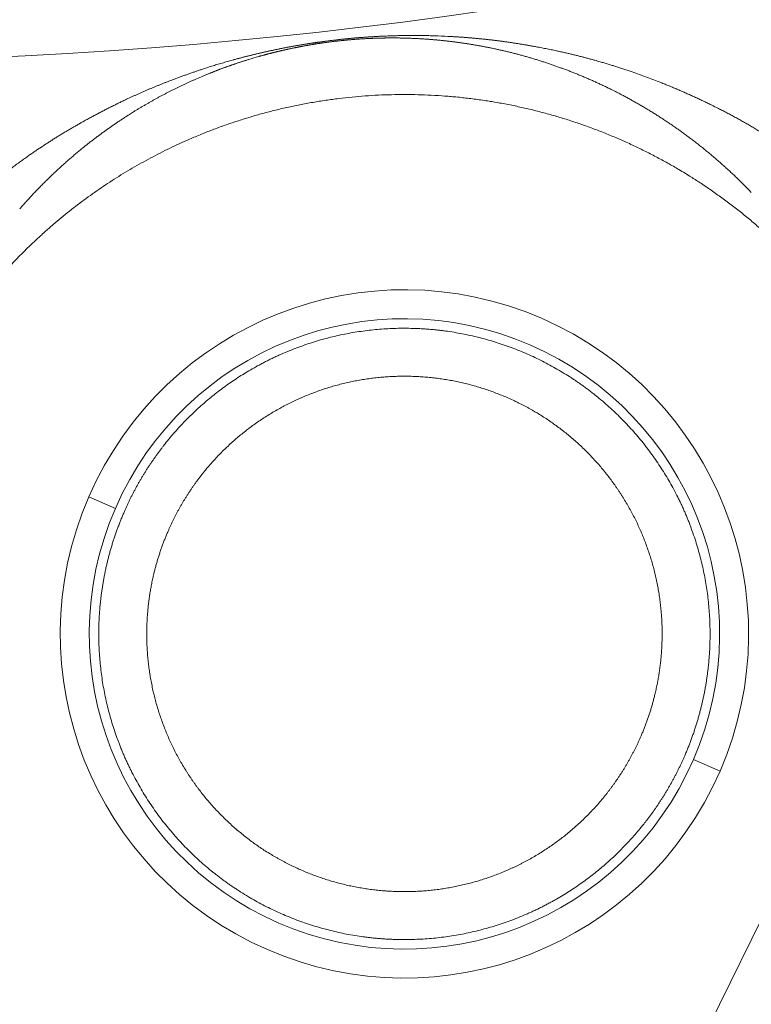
# Model space of a CAD drawing. Header units: millimetres. Extents: x 5437 to 18441, y -4466 to 3128.
# Tile 159 of 256: x 8499 to 8512, y -2875 to -2859. Entities that reach past the tile are written whole.
import ezdxf

# ---------------------------------------------------------------- set-up
doc = ezdxf.new("R2010")
doc.units = ezdxf.units.MM
doc.layers.add('1', color=7, linetype='Continuous', true_color=0xffffff)
doc.styles.add('TXT08', font='txt.shx', dxfattribs={"width": 0.8, "bigfont": 'gbcbig.shx'})
doc.dimstyles.get("Standard").update_dxf_attribs({"dimtxt": 0.18, "dimasz": 0.18, "dimexe": 0.18, "dimexo": 0.0625, "dimgap": 0.09, "dimtad": 0, "dimtih": 1, "dimtoh": 1, "dimdec": 4, "dimzin": 0, "dimdsep": 46, "dimtxsty": 'Standard', "dimcen": 0.09, "dimadec": 0, "dimazin": 0, "dimtfac": 1, "dimtdec": 4, "dimtofl": 0, "dimtmove": 0, "dimatfit": 3, "dimfxl": 1, "dimtolj": 1, "dimtzin": 0, "dimarcsym": 0})
doc.dimstyles.new('YanXiu', dxfattribs={"dimtxt": 40, "dimasz": 30, "dimexe": 0.66, "dimexo": 0.66, "dimgap": 0.66, "dimtad": 0, "dimdec": 1, "dimdsep": 46, "dimtxsty": 'TXT08', "dimcen": 0, "dimclrd": 256, "dimclre": 165, "dimclrt": 90, "dimazin": 2, "dimtfac": 1, "dimtdec": 1, "dimtofl": 0, "dimtmove": 0, "dimatfit": 3, "dimfxl": 1, "dimlwd": 5, "dimlwe": 13, "dimarcsym": 0})

# ---------------------------------------------------------------- blocks, each defined once
blk = doc.blocks.new('*D53')
at = {"color": 0, "lineweight": -2, "transparency": 16777216}
for p, q in [((10989.431, -2154.415), (10692.917, -2240.821)), ((11069.431, -2154.415), (10989.431, -2154.415)), ((8443.48, -2896.412), (8443.48, -2896.232)), ((8443.39, -2896.322), (8443.57, -2896.322))]:
    blk.add_line(p, q, dxfattribs=at)
at = {"color": 0, "lineweight": 20, "transparency": 16777216}
blk.add_solid([(10689.187, -2228.02), (10696.648, -2253.622), (10616.112, -2263.203)], dxfattribs=at)
at = {"layer": 'Defpoints', "color": 0, "lineweight": 20, "transparency": 16777216}
for p in [(10616.112, -2263.203), (6270.848, -3529.44)]:
    blk.add_point(p, dxfattribs=at)
at = {"color": 0, "lineweight": 20, "transparency": 16777216, "insert": (11249.521, -2154.415), "char_height": 80, "attachment_point": 5}
blk.add_mtext('\\A1;R2260', dxfattribs=at)
blk = doc.blocks.new('*D54')
at = {"color": 0, "lineweight": -2, "transparency": 16777216}
blk.add_line((7492.685, -2896.322), (7463.516, -2896.322), dxfattribs=at)
at = {"color": 0, "lineweight": -3, "transparency": 16777216}
for start, end in [(14.724706, 87.329624), (101.590205, 175.275294)]:
    blk.add_arc((8434.119, -2896.322), 970.423, start, end, dxfattribs=at)
at = {"color": 0, "lineweight": 20, "transparency": 16777216}
for points in [[(9385.695, -2646.81), (9359.647, -2652.519), (9389.799, -2727.809)], [(7480.316, -2816.939), (7453.672, -2815.84), (7463.696, -2896.322)]]:
    blk.add_solid(points, dxfattribs=at)
at = {"layer": 'Defpoints', "color": 0, "lineweight": 20, "transparency": 16777216}
for p in [(7900.863, -2085.545), (10671.817, -2501.755), (7492.748, -2896.322), (7740.501, -2896.322), (8434.119, -2896.322)]:
    blk.add_point(p, dxfattribs=at)
at = {"color": 0, "lineweight": 20, "transparency": 16777216, "insert": (8359.241, -1928.792), "char_height": 80, "attachment_point": 5}
blk.add_mtext('\\A1;165%%D', dxfattribs=at)
blk = doc.blocks.new('*D56')
at = {"lineweight": 5, "transparency": 16777216}
blk.add_line((9409.719, -2278.028), (9220.9, -2398.87), dxfattribs=at)
at = {"lineweight": 20, "transparency": 16777216}
blk.add_solid([(9218.205, -2394.659), (9223.595, -2403.082), (9195.632, -2415.042)], dxfattribs=at)
at = {"layer": 'Defpoints', "color": 0, "lineweight": 20, "transparency": 16777216}
for p in [(9195.632, -2415.042), (8443.48, -2896.412)]:
    blk.add_point(p, dxfattribs=at)
at = {"color": 90, "lineweight": 20, "transparency": 16777216, "insert": (9459.689, -2246.048), "char_height": 40, "attachment_point": 5, "rotation": 32.6188, "style": 'TXT08'}
blk.add_mtext('R893', dxfattribs=at)

msp = doc.modelspace()

# ---------------------------------------------------------------- linework, layer by layer
at = {"color": 7, "lineweight": 20}
msp.add_arc((8443.47995, -2896.41157), 893, 10.1099821, 350.11198757, dxfattribs=at)
at = {"layer": '1', "color": 0, "lineweight": 20}
for p, q in [((8508.78702, -2879.75587), (8517.5206, -2861.96582)), ((8500.95851, -2866.89176), (8500.51571, -2866.69943)), ((8511.04807, -2871.27421), (8510.60527, -2871.08187))]:
    msp.add_line(p, q, dxfattribs=at)
for centre, radius, start, end in [((8495.27522, -2777.08546), 82.36106, 267.5117355, 298.8132012), ((8505.78189, -2868.98682), 5.7415, 336.52205, 156.52205), ((8505.78189, -2868.98682), 5.25873, 336.52205, 156.52205), ((8505.78189, -2868.98682), 5.7415, 156.52205, 336.52205), ((8505.78189, -2868.98682), 5.25873, 156.52205, 336.52205)]:
    msp.add_arc(centre, radius, start, end, dxfattribs=at)
for points, degree, knots in [([(8504.88724, -2859.05024), (8504.89354, -2859.04966), (8504.90615, -2859.0485), (8504.92502, -2859.04681), (8504.94387, -2859.04515), (8504.96269, -2859.04352), (8504.9815, -2859.04192), (8505.00028, -2859.04035), (8505.01905, -2859.03881), (8505.03779, -2859.0373), (8505.0565, -2859.03583), (8505.0752, -2859.03438), (8505.09387, -2859.03297), (8505.11253, -2859.03158), (8505.13116, -2859.03023), (8505.14977, -2859.02891), (8505.16835, -2859.02762), (8505.18692, -2859.02637), (8505.20546, -2859.02514), (8505.23898, -2859.02298), (8505.2876, -2859.02003), (8505.35111, -2859.01657), (8505.4153, -2859.01346), (8505.47517, -2859.0109), (8505.5301, -2859.0088), (8505.57935, -2859.00709), (8505.62667, -2859.00565), (8505.67209, -2859.00446), (8505.71676, -2859.00353), (8505.76133, -2859.00281), (8505.80655, -2859.00224), (8505.85173, -2859.00186), (8505.89689, -2859.00165), (8505.94203, -2859.00162), (8505.98715, -2859.00177), (8506.03224, -2859.00209), (8506.07732, -2859.00259), (8506.12238, -2859.00327), (8506.16742, -2859.00413), (8506.21244, -2859.00516), (8506.25742, -2859.00637), (8506.30245, -2859.00775), (8506.33208, -2859.00881), (8506.34701, -2859.00934)], 3, [0, 0, 0, 0, 0.01040833, 0.02083011, 0.03126708, 0.04172096, 0.05219349, 0.06268637, 0.07320131, 0.08373999, 0.09430411, 0.10489533, 0.1155153, 0.12616567, 0.13684807, 0.14756411, 0.15831539, 0.16910349, 0.17992999, 0.19079642, 0.22808451, 0.26653779, 0.30622076, 0.34719217, 0.38008008, 0.41221295, 0.44360833, 0.47428509, 0.50426343, 0.53604963, 0.56835044, 0.60117803, 0.63454399, 0.66845936, 0.70293466, 0.73797989, 0.77360457, 0.80981779, 0.84662817, 0.88404394, 0.92207292, 0.96072258, 1, 1, 1, 1]), ([(8506.55572, -2859.01904), (8506.56358, -2859.01948), (8506.57934, -2859.02037), (8506.60283, -2859.02176), (8506.62629, -2859.02319), (8506.64971, -2859.02466), (8506.67309, -2859.02618), (8506.69644, -2859.02773), (8506.71974, -2859.02933), (8506.74301, -2859.03098), (8506.76624, -2859.03267), (8506.78944, -2859.0344), (8506.81259, -2859.03617), (8506.83571, -2859.03799), (8506.85879, -2859.03985), (8506.88183, -2859.04175), (8506.90483, -2859.0437), (8506.9278, -2859.04569), (8506.95072, -2859.04772), (8506.97361, -2859.0498), (8506.99647, -2859.05192), (8507.01928, -2859.05409), (8507.04206, -2859.0563), (8507.0648, -2859.05855), (8507.0875, -2859.06085), (8507.11016, -2859.06319), (8507.13279, -2859.06557), (8507.15538, -2859.068), (8507.17793, -2859.07047), (8507.20045, -2859.07299), (8507.22293, -2859.07554), (8507.24537, -2859.07815), (8507.26777, -2859.08079), (8507.29013, -2859.08349), (8507.31246, -2859.08622), (8507.33475, -2859.089), (8507.35701, -2859.09182), (8507.37922, -2859.09469), (8507.4014, -2859.0976), (8507.42354, -2859.10056), (8507.44566, -2859.10356), (8507.46031, -2859.10558), (8507.46765, -2859.1066)], 3, [0, 0, 0, 0, 0.02221919, 0.04457421, 0.06706571, 0.08969428, 0.11246053, 0.13536507, 0.15840845, 0.18159127, 0.20491408, 0.22837742, 0.25198185, 0.27572789, 0.29961607, 0.32364689, 0.34782086, 0.37213847, 0.39660022, 0.42120657, 0.445958, 0.47085496, 0.49589792, 0.5210873, 0.54642356, 0.57190712, 0.5975384, 0.62331782, 0.64924578, 0.67532268, 0.70154892, 0.72792489, 0.75445096, 0.78112751, 0.80795491, 0.83493352, 0.86206368, 0.88934576, 0.9167801, 0.94436703, 0.97210689, 1, 1, 1, 1]), ([(8503.05107, -2859.37537), (8503.05875, -2859.37335), (8503.07405, -2859.36934), (8503.09715, -2859.36335), (8503.12021, -2859.35741), (8503.14326, -2859.35152), (8503.16629, -2859.34568), (8503.18931, -2859.3399), (8503.21231, -2859.33417), (8503.23529, -2859.32849), (8503.25826, -2859.32287), (8503.28122, -2859.3173), (8503.30415, -2859.31178), (8503.32707, -2859.30631), (8503.34998, -2859.3009), (8503.37286, -2859.29553), (8503.39574, -2859.29023), (8503.41859, -2859.28497), (8503.44144, -2859.27977), (8503.46426, -2859.27462), (8503.48707, -2859.26952), (8503.50986, -2859.26448), (8503.53264, -2859.25949), (8503.55541, -2859.25455), (8503.57815, -2859.24966), (8503.60089, -2859.24483), (8503.6236, -2859.24005), (8503.64631, -2859.23533), (8503.66899, -2859.23065), (8503.69166, -2859.22603), (8503.71432, -2859.22146), (8503.73696, -2859.21695), (8503.75959, -2859.21249), (8503.7822, -2859.20808), (8503.8048, -2859.20372), (8503.82738, -2859.19942), (8503.84995, -2859.19517), (8503.8725, -2859.19097), (8503.89504, -2859.18683), (8503.91756, -2859.18274), (8503.94006, -2859.1787), (8503.95515, -2859.17604), (8503.96266, -2859.17471)], 3, [0, 0, 0, 0, 0.03004253, 0.05980133, 0.08927787, 0.11847369, 0.14739034, 0.17602942, 0.2043926, 0.23248158, 0.26029812, 0.28784401, 0.31512112, 0.34213137, 0.36887673, 0.39535923, 0.42158096, 0.44754409, 0.47325083, 0.49870347, 0.52390436, 0.54885595, 0.57356073, 0.59802127, 0.62224024, 0.64622037, 0.66996449, 0.69347548, 0.71675635, 0.73981017, 0.76264012, 0.78524947, 0.80764157, 0.82981989, 0.85178799, 0.87354954, 0.8951083, 0.91646816, 0.9376331, 0.95860723, 0.97939476, 1, 1, 1, 1]), ([(8504.35693, -2859.13473), (8504.35215, -2859.13545), (8504.34256, -2859.13691), (8504.32825, -2859.13912), (8504.31393, -2859.14135), (8504.29961, -2859.14361), (8504.28529, -2859.14589), (8504.27097, -2859.1482), (8504.25666, -2859.15054), (8504.24234, -2859.1529), (8504.22802, -2859.15529), (8504.21371, -2859.15771), (8504.19939, -2859.16015), (8504.18507, -2859.16261), (8504.17076, -2859.16511), (8504.15644, -2859.16763), (8504.14213, -2859.17017), (8504.12782, -2859.17275), (8504.1135, -2859.17535), (8504.09919, -2859.17797), (8504.08488, -2859.18062), (8504.07057, -2859.1833), (8504.05626, -2859.186), (8504.04195, -2859.18873), (8504.02765, -2859.19149), (8504.01334, -2859.19427), (8503.99903, -2859.19708), (8503.98473, -2859.19991), (8503.97043, -2859.20278), (8503.95613, -2859.20566), (8503.94183, -2859.20858), (8503.92753, -2859.21152), (8503.91323, -2859.21449), (8503.89894, -2859.21748), (8503.88465, -2859.2205), (8503.87035, -2859.22354), (8503.86088, -2859.22558), (8503.85613, -2859.22661)], 3, [0, 0, 0, 0, 0.02475828, 0.04968159, 0.07477635, 0.10004884, 0.12550522, 0.15115151, 0.17699362, 0.20303728, 0.22928814, 0.25575169, 0.28243328, 0.30933816, 0.33647141, 0.36383803, 0.39144285, 0.4192906, 0.44738589, 0.47573319, 0.50433687, 0.53320117, 0.56233023, 0.59172807, 0.62139859, 0.65134561, 0.68157283, 0.71208383, 0.74288213, 0.77397112, 0.80535412, 0.83703432, 0.86901487, 0.9012988, 0.93388907, 0.96678854, 1, 1, 1, 1]), ([(8503.96266, -2859.17471), (8503.96893, -2859.17361), (8503.98145, -2859.17141), (8504.00035, -2859.16814), (8504.01929, -2859.16488), (8504.03828, -2859.16165), (8504.05733, -2859.15844), (8504.07642, -2859.15526), (8504.09557, -2859.1521), (8504.11477, -2859.14896), (8504.13402, -2859.14584), (8504.15332, -2859.14275), (8504.16625, -2859.1407), (8504.17271, -2859.13968)], 3, [0, 0, 0, 0, 0.09224279, 0.18418181, 0.27582919, 0.36719716, 0.45829807, 0.54914437, 0.63974864, 0.73012352, 0.82028179, 0.91023631, 1, 1, 1, 1]), ([(8504.17271, -2859.13968), (8504.17919, -2859.13867), (8504.19212, -2859.13667), (8504.21163, -2859.13368), (8504.23117, -2859.13072), (8504.25076, -2859.12779), (8504.2704, -2859.12489), (8504.29009, -2859.12201), (8504.30982, -2859.11915), (8504.32961, -2859.11633), (8504.34943, -2859.11353), (8504.36931, -2859.11075), (8504.38923, -2859.108), (8504.4092, -2859.10528), (8504.42922, -2859.10258), (8504.44928, -2859.09991), (8504.4694, -2859.09726), (8504.49469, -2859.09398), (8504.52508, -2859.09009), (8504.56051, -2859.08567), (8504.5957, -2859.08137), (8504.63066, -2859.07721), (8504.66538, -2859.07318), (8504.69987, -2859.06928), (8504.73413, -2859.06552), (8504.76816, -2859.06188), (8504.79073, -2859.05956), (8504.80198, -2859.0584)], 3, [0, 0, 0, 0, 0.03228798, 0.06450305, 0.09665088, 0.12873717, 0.16076763, 0.19274803, 0.22468415, 0.2565818, 0.28844682, 0.32028505, 0.35210235, 0.3839046, 0.41569769, 0.4474875, 0.47927993, 0.51108086, 0.56717803, 0.62274892, 0.67782781, 0.73244992, 0.78665132, 0.84046895, 0.89394052, 0.9471045, 1, 1, 1, 1]), ([(8504.95655, -2859.06655), (8504.95156, -2859.06694), (8504.9416, -2859.0677), (8504.9266, -2859.06889), (8504.9116, -2859.07011), (8504.8966, -2859.07135), (8504.8816, -2859.07262), (8504.8666, -2859.07392), (8504.8516, -2859.07525), (8504.83659, -2859.0766), (8504.82159, -2859.07798), (8504.80659, -2859.07939), (8504.79159, -2859.08083), (8504.77659, -2859.0823), (8504.76159, -2859.08379), (8504.74659, -2859.08531), (8504.73159, -2859.08686), (8504.71659, -2859.08844), (8504.7016, -2859.09005), (8504.6866, -2859.09168), (8504.6716, -2859.09334), (8504.65661, -2859.09503), (8504.64161, -2859.09675), (8504.62662, -2859.0985), (8504.61162, -2859.10027), (8504.59663, -2859.10208), (8504.58164, -2859.10391), (8504.56665, -2859.10576), (8504.55166, -2859.10765), (8504.53667, -2859.10956), (8504.52168, -2859.11151), (8504.5067, -2859.11348), (8504.49171, -2859.11548), (8504.47673, -2859.1175), (8504.46175, -2859.11956), (8504.44677, -2859.12164), (8504.43179, -2859.12375), (8504.41682, -2859.12589), (8504.40184, -2859.12806), (8504.38687, -2859.13025), (8504.3719, -2859.13247), (8504.36196, -2859.13397), (8504.35698, -2859.13472)], 3, [0, 0, 0, 0, 0.02604377, 0.05192894, 0.077663, 0.10325357, 0.12870841, 0.15403537, 0.17924246, 0.20433778, 0.22932954, 0.25422607, 0.27903578, 0.30376717, 0.32842882, 0.35302939, 0.37757761, 0.40208224, 0.42655211, 0.45099609, 0.47542306, 0.49984194, 0.52426163, 0.54869105, 0.57313912, 0.59761471, 0.62212668, 0.64668385, 0.67129498, 0.69596879, 0.72071391, 0.74553891, 0.77045229, 0.79546244, 0.82057765, 0.84580613, 0.87115596, 0.89663511, 0.92225143, 0.94801264, 0.97392635, 1, 1, 1, 1]), ([(8504.80198, -2859.0584), (8504.80765, -2859.05784), (8504.819, -2859.05671), (8504.83602, -2859.05506), (8504.85307, -2859.05343), (8504.87016, -2859.05182), (8504.88154, -2859.05076), (8504.88724, -2859.05024)], 3, [0, 0, 0, 0, 0.19863253, 0.39791723, 0.59788582, 0.79856972, 1, 1, 1, 1]), ([(8505.34926, -2859.04605), (8505.34366, -2859.04621), (8505.33257, -2859.04652), (8505.31589, -2859.04703), (8505.2994, -2859.04756), (8505.28308, -2859.04813), (8505.26693, -2859.04872), (8505.25097, -2859.04934), (8505.23518, -2859.04998), (8505.21956, -2859.05064), (8505.20412, -2859.05133), (8505.18886, -2859.05205), (8505.17377, -2859.05278), (8505.15411, -2859.05378), (8505.1291, -2859.05512), (8505.09799, -2859.05691), (8505.06515, -2859.05893), (8505.03058, -2859.0612), (8504.9943, -2859.06372), (8504.96935, -2859.06559), (8504.95665, -2859.06655)], 3, [0, 0, 0, 0, 0.04869541, 0.09636146, 0.14300541, 0.18863499, 0.23325848, 0.27688471, 0.31952316, 0.36118397, 0.40187801, 0.44161696, 0.48041336, 0.51828067, 0.59146809, 0.66737908, 0.74610767, 0.8277382, 0.91234632, 1, 1, 1, 1]), ([(8505.8322, -2859.04686), (8505.8255, -2859.04665), (8505.81219, -2859.04625), (8505.79204, -2859.0457), (8505.77194, -2859.04519), (8505.75184, -2859.04474), (8505.73176, -2859.04434), (8505.7117, -2859.04398), (8505.69165, -2859.04368), (8505.67162, -2859.04342), (8505.6516, -2859.04321), (8505.63161, -2859.04306), (8505.61163, -2859.04295), (8505.59167, -2859.04289), (8505.57172, -2859.04288), (8505.5518, -2859.04292), (8505.53189, -2859.043), (8505.51199, -2859.04314), (8505.49212, -2859.04332), (8505.47226, -2859.04355), (8505.45242, -2859.04383), (8505.43262, -2859.04416), (8505.41929, -2859.04442), (8505.41267, -2859.04455)], 3, [0, 0, 0, 0, 0.05397843, 0.10729574, 0.15995523, 0.21196035, 0.26331465, 0.31402185, 0.3640858, 0.41351049, 0.46230008, 0.5104589, 0.55799144, 0.60490236, 0.65119655, 0.69687904, 0.74195511, 0.78643025, 0.83031015, 0.87360076, 0.91630826, 0.9584391, 1, 1, 1, 1]), ([(8506.41553, -2859.08599), (8506.40781, -2859.0852), (8506.39249, -2859.08363), (8506.3694, -2859.08136), (8506.34646, -2859.07915), (8506.32365, -2859.07702), (8506.30098, -2859.07497), (8506.27844, -2859.073), (8506.25603, -2859.07109), (8506.23376, -2859.06926), (8506.21163, -2859.06751), (8506.18963, -2859.06582), (8506.16777, -2859.0642), (8506.14605, -2859.06266), (8506.1199, -2859.06086), (8506.08909, -2859.05886), (8506.05334, -2859.0567), (8506.01728, -2859.05468), (8505.98093, -2859.05281), (8505.94427, -2859.05108), (8505.9073, -2859.04951), (8505.87009, -2859.04809), (8505.84479, -2859.04727), (8505.83222, -2859.04686)], 3, [0, 0, 0, 0, 0.04575554, 0.090794, 0.13511629, 0.17872334, 0.22161615, 0.26379574, 0.30526322, 0.34601974, 0.38606651, 0.42540481, 0.46403599, 0.50196148, 0.53918279, 0.59928934, 0.65866412, 0.71731487, 0.77524962, 0.8324767, 0.88900475, 0.94484275, 1, 1, 1, 1]), ([(8506.6232, -2859.11009), (8506.61552, -2859.1091), (8506.60025, -2859.10715), (8506.57716, -2859.10427), (8506.55408, -2859.10146), (8506.53101, -2859.09872), (8506.50793, -2859.09604), (8506.48486, -2859.09343), (8506.46179, -2859.09088), (8506.43873, -2859.0884), (8506.42324, -2859.08679), (8506.41553, -2859.08599)], 3, [0, 0, 0, 0, 0.11585977, 0.23052771, 0.34400572, 0.45629577, 0.56739989, 0.67732018, 0.78605879, 0.89361796, 1, 1, 1, 1]), ([(8507.24595, -2859.21494), (8507.23733, -2859.21316), (8507.22018, -2859.2096), (8507.19426, -2859.20434), (8507.16835, -2859.19916), (8507.14243, -2859.19407), (8507.1165, -2859.18906), (8507.09057, -2859.18414), (8507.06464, -2859.1793), (8507.0387, -2859.17455), (8507.01276, -2859.16988), (8506.98681, -2859.1653), (8506.96086, -2859.1608), (8506.93491, -2859.15639), (8506.90895, -2859.15207), (8506.883, -2859.14783), (8506.85704, -2859.14367), (8506.83107, -2859.1396), (8506.80511, -2859.13562), (8506.77914, -2859.13172), (8506.75318, -2859.1279), (8506.72721, -2859.12417), (8506.70125, -2859.12052), (8506.67528, -2859.11696), (8506.64933, -2859.11348), (8506.63188, -2859.11122), (8506.6232, -2859.11009)], 3, [0, 0, 0, 0, 0.0466127, 0.09279222, 0.13853892, 0.18385317, 0.22873534, 0.27318582, 0.31720502, 0.36079335, 0.40395123, 0.44667911, 0.48897743, 0.53084667, 0.5722873, 0.61329982, 0.65388473, 0.69404258, 0.73377389, 0.77307924, 0.81195921, 0.85041439, 0.88844541, 0.9260529, 0.96323754, 1, 1, 1, 1]), ([(8507.46765, -2859.1066), (8507.47622, -2859.1078), (8507.49345, -2859.11021), (8507.51916, -2859.11388), (8507.54493, -2859.11763), (8507.57075, -2859.12145), (8507.58788, -2859.12404), (8507.59649, -2859.12534)], 3, [0, 0, 0, 0, 0.19607172, 0.39410481, 0.59410208, 0.79606626, 1, 1, 1, 1]), ([(8507.59649, -2859.12534), (8507.60518, -2859.12666), (8507.62271, -2859.12933), (8507.64896, -2859.13343), (8507.67544, -2859.13762), (8507.70214, -2859.14192), (8507.72907, -2859.14632), (8507.75622, -2859.15082), (8507.7836, -2859.15543), (8507.8112, -2859.16014), (8507.83903, -2859.16495), (8507.86708, -2859.16986), (8507.89536, -2859.17488), (8507.92386, -2859.18), (8507.95259, -2859.18522), (8508.00335, -2859.19455), (8508.0749, -2859.20801), (8508.1655, -2859.22569), (8508.2531, -2859.24347), (8508.33139, -2859.26003), (8508.40155, -2859.2754), (8508.4647, -2859.28963), (8508.52758, -2859.30418), (8508.59018, -2859.31907), (8508.65251, -2859.33429), (8508.71456, -2859.34985), (8508.77634, -2859.36574), (8508.83782, -2859.38197), (8508.8991, -2859.39852), (8508.93939, -2859.40974), (8508.95964, -2859.41539)], 3, [0, 0, 0, 0, 0.01604969, 0.03237035, 0.0489622, 0.06582545, 0.08296029, 0.10036692, 0.1180455, 0.13599622, 0.15421923, 0.1727147, 0.19148277, 0.21052358, 0.22983729, 0.24942401, 0.31355319, 0.37691654, 0.43951803, 0.50136182, 0.54867935, 0.59655881, 0.64500175, 0.69400968, 0.74358405, 0.79372626, 0.84443768, 0.8957196, 0.9475733, 1, 1, 1, 1]), ([(8503.85613, -2859.22661), (8503.85065, -2859.22779), (8503.83963, -2859.23018), (8503.82324, -2859.23377), (8503.80684, -2859.2374), (8503.79045, -2859.24107), (8503.77406, -2859.24476), (8503.75768, -2859.24849), (8503.74131, -2859.25226), (8503.72494, -2859.25606), (8503.70857, -2859.2599), (8503.69221, -2859.26376), (8503.67586, -2859.26767), (8503.65951, -2859.2716), (8503.64317, -2859.27558), (8503.62683, -2859.27958), (8503.6105, -2859.28362), (8503.59417, -2859.2877), (8503.57785, -2859.29181), (8503.56154, -2859.29595), (8503.54523, -2859.30013), (8503.52893, -2859.30434), (8503.51264, -2859.30858), (8503.49635, -2859.31286), (8503.48007, -2859.31718), (8503.46379, -2859.32153), (8503.44752, -2859.32591), (8503.43126, -2859.33033), (8503.415, -2859.33478), (8503.39875, -2859.33926), (8503.38251, -2859.34378), (8503.36627, -2859.34834), (8503.35552, -2859.35138), (8503.35013, -2859.35291)], 3, [0, 0, 0, 0, 0.02746918, 0.05523562, 0.08330212, 0.1116714, 0.14034606, 0.16932866, 0.19862165, 0.22822742, 0.25814827, 0.28838643, 0.31894408, 0.34982331, 0.38102616, 0.41255459, 0.44441052, 0.47659581, 0.50911223, 0.54196155, 0.57514544, 0.60866555, 0.64252346, 0.67672073, 0.71125883, 0.74613924, 0.78136336, 0.81693255, 0.85284816, 0.88911147, 0.92572374, 0.96268619, 1, 1, 1, 1]), ([(8508.39985, -2859.54457), (8508.38965, -2859.54085), (8508.36933, -2859.53343), (8508.33862, -2859.5224), (8508.30792, -2859.5115), (8508.27719, -2859.50072), (8508.24645, -2859.49008), (8508.21568, -2859.47956), (8508.1849, -2859.46918), (8508.1541, -2859.45892), (8508.12329, -2859.44879), (8508.09246, -2859.43879), (8508.06162, -2859.42892), (8508.03076, -2859.41918), (8507.99989, -2859.40957), (8507.969, -2859.40008), (8507.9381, -2859.39073), (8507.90719, -2859.3815), (8507.87627, -2859.3724), (8507.84534, -2859.36343), (8507.8144, -2859.35458), (8507.78345, -2859.34587), (8507.75249, -2859.33728), (8507.72153, -2859.32882), (8507.69055, -2859.32048), (8507.65957, -2859.31228), (8507.62859, -2859.3042), (8507.5976, -2859.29625), (8507.5666, -2859.28842), (8507.5356, -2859.28072), (8507.50459, -2859.27315), (8507.47358, -2859.26571), (8507.44257, -2859.25839), (8507.41156, -2859.2512), (8507.38054, -2859.24413), (8507.34955, -2859.23719), (8507.3287, -2859.23263), (8507.31834, -2859.23036)], 3, [0, 0, 0, 0, 0.03317477, 0.06607757, 0.09870849, 0.1310676, 0.16315502, 0.19497081, 0.22651509, 0.25778795, 0.28878948, 0.3195198, 0.349979, 0.38016719, 0.4100845, 0.43973102, 0.46910688, 0.4982122, 0.5270471, 0.55561171, 0.58390617, 0.6119306, 0.63968515, 0.66716995, 0.69438517, 0.72133095, 0.74800744, 0.77441481, 0.80055323, 0.82642286, 0.85202389, 0.87735649, 0.90242086, 0.92721719, 0.95174569, 0.97600655, 1, 1, 1, 1]), ([(8501.96949, -2859.72001), (8501.97923, -2859.71637), (8501.9986, -2859.70915), (8502.0278, -2859.69835), (8502.05689, -2859.68767), (8502.08589, -2859.67711), (8502.11479, -2859.66665), (8502.1436, -2859.65631), (8502.17232, -2859.64608), (8502.20094, -2859.63597), (8502.22947, -2859.62597), (8502.2579, -2859.61608), (8502.28624, -2859.60631), (8502.31449, -2859.59665), (8502.34264, -2859.58711), (8502.37071, -2859.57768), (8502.40329, -2859.56682), (8502.44055, -2859.55456), (8502.48271, -2859.54088), (8502.52502, -2859.52736), (8502.56749, -2859.514), (8502.61011, -2859.50078), (8502.65289, -2859.48772), (8502.69581, -2859.47482), (8502.7389, -2859.46206), (8502.78213, -2859.44946), (8502.82554, -2859.43701), (8502.86904, -2859.42471), (8502.8985, -2859.41655), (8502.91312, -2859.4125)], 3, [0, 0, 0, 0, 0.03627545, 0.0721227, 0.10754235, 0.14253501, 0.1771013, 0.21124189, 0.24495745, 0.27824868, 0.31111633, 0.34356115, 0.37558393, 0.4071855, 0.43836671, 0.46912845, 0.49947165, 0.5444195, 0.58876379, 0.63250861, 0.67565819, 0.71821698, 0.76018959, 0.80158083, 0.84239572, 0.8826395, 0.92231764, 0.96143582, 1, 1, 1, 1]), ([(8503.18287, -2859.40231), (8503.17643, -2859.40429), (8503.1635, -2859.40827), (8503.14427, -2859.41426), (8503.12503, -2859.4203), (8503.10581, -2859.42638), (8503.08659, -2859.43252), (8503.06738, -2859.4387), (8503.04818, -2859.44493), (8503.02899, -2859.45122), (8503.00981, -2859.45755), (8502.99064, -2859.46393), (8502.97148, -2859.47036), (8502.95233, -2859.47684), (8502.93319, -2859.48337), (8502.91406, -2859.48995), (8502.89494, -2859.49658), (8502.87583, -2859.50326), (8502.85673, -2859.50998), (8502.83764, -2859.51676), (8502.81856, -2859.52358), (8502.79949, -2859.53046), (8502.78044, -2859.53738), (8502.76139, -2859.54436), (8502.74236, -2859.55138), (8502.72334, -2859.55845), (8502.70433, -2859.56558), (8502.68533, -2859.57275), (8502.66635, -2859.57997), (8502.64737, -2859.58724), (8502.62841, -2859.59455), (8502.60946, -2859.60192), (8502.59053, -2859.60934), (8502.5716, -2859.61681), (8502.55269, -2859.62432), (8502.5338, -2859.63189), (8502.51491, -2859.6395), (8502.49604, -2859.64716), (8502.47719, -2859.65488), (8502.45835, -2859.66264), (8502.43951, -2859.67045), (8502.42704, -2859.67567), (8502.42078, -2859.67828)], 3, [0, 0, 0, 0, 0.02060936, 0.04143819, 0.06248707, 0.08375654, 0.10524717, 0.12695947, 0.14889397, 0.17105115, 0.19343149, 0.21603547, 0.23886354, 0.26191613, 0.28519369, 0.30869661, 0.3324253, 0.35638017, 0.38056157, 0.4049699, 0.42960551, 0.45446874, 0.47955994, 0.50487944, 0.53042756, 0.55620462, 0.58221092, 0.60844677, 0.63491244, 0.66160822, 0.6885344, 0.71569123, 0.74307897, 0.77069789, 0.79854823, 0.82663023, 0.85494413, 0.88349016, 0.91226854, 0.9412795, 0.97052325, 1, 1, 1, 1]), ([(8502.91312, -2859.4125), (8502.92069, -2859.41042), (8502.93578, -2859.40626), (8502.95863, -2859.40004), (8502.98157, -2859.39384), (8503.00462, -2859.38767), (8503.02775, -2859.38151), (8503.04331, -2859.37741), (8503.05107, -2859.37537)], 3, [0, 0, 0, 0, 0.16853342, 0.33631044, 0.50333825, 0.66962416, 0.83517558, 1, 1, 1, 1]), ([(8509.0488, -2859.44084), (8509.05968, -2859.44401), (8509.08157, -2859.45038), (8509.11423, -2859.46005), (8509.147, -2859.46985), (8509.17984, -2859.47979), (8509.21276, -2859.48987), (8509.24576, -2859.50009), (8509.27884, -2859.51044), (8509.312, -2859.52094), (8509.34524, -2859.53157), (8509.37857, -2859.54234), (8509.41197, -2859.55325), (8509.44545, -2859.56429), (8509.47902, -2859.57548), (8509.51267, -2859.5868), (8509.5464, -2859.59826), (8509.60989, -2859.62004), (8509.70251, -2859.65253), (8509.82285, -2859.69626), (8509.94232, -2859.74119), (8510.04487, -2859.78108), (8510.13133, -2859.81562), (8510.20227, -2859.84451), (8510.27303, -2859.87388), (8510.34362, -2859.90375), (8510.41403, -2859.9341), (8510.48427, -2859.96494), (8510.55434, -2859.99628), (8510.62424, -2860.0281), (8510.69397, -2860.06041), (8510.76351, -2860.09322), (8510.83295, -2860.1265), (8510.87873, -2860.14893), (8510.90174, -2860.1602)], 3, [0, 0, 0, 0, 0.01449073, 0.02913045, 0.04391925, 0.0588572, 0.07394439, 0.08918087, 0.10456672, 0.12010202, 0.13578682, 0.15162119, 0.16760519, 0.18373889, 0.20002234, 0.2164556, 0.23303872, 0.24977177, 0.3107214, 0.37271733, 0.43576194, 0.49985751, 0.53902915, 0.57865527, 0.61873628, 0.6592726, 0.70026464, 0.74171278, 0.78361741, 0.82597887, 0.86879752, 0.91207371, 0.95580777, 1, 1, 1, 1]), ([(8509.26047, -2859.91612), (8509.25024, -2859.91101), (8509.22985, -2859.90084), (8509.19906, -2859.88568), (8509.16827, -2859.87067), (8509.13744, -2859.85579), (8509.10659, -2859.84106), (8509.07572, -2859.82648), (8509.04482, -2859.81203), (8509.01389, -2859.79773), (8508.98294, -2859.78357), (8508.95198, -2859.76956), (8508.92099, -2859.75569), (8508.88997, -2859.74196), (8508.85894, -2859.72837), (8508.8279, -2859.71493), (8508.79683, -2859.70162), (8508.76574, -2859.68846), (8508.73464, -2859.67545), (8508.70353, -2859.66257), (8508.6724, -2859.64983), (8508.64125, -2859.63724), (8508.61009, -2859.62479), (8508.57892, -2859.61247), (8508.54774, -2859.6003), (8508.51654, -2859.58827), (8508.48535, -2859.57638), (8508.46441, -2859.56852), (8508.45399, -2859.56461)], 3, [0, 0, 0, 0, 0.04221279, 0.08412506, 0.12573685, 0.16704821, 0.20805919, 0.24876984, 0.28918021, 0.32929035, 0.3691003, 0.40861014, 0.44781991, 0.48672966, 0.52533946, 0.56364937, 0.60165943, 0.63936973, 0.67678032, 0.71389126, 0.75070263, 0.78721449, 0.8234269, 0.85933996, 0.89495371, 0.93026826, 0.96528366, 1, 1, 1, 1]), ([(8500.54866, -2860.36866), (8500.55921, -2860.36296), (8500.58023, -2860.3516), (8500.61192, -2860.33462), (8500.64356, -2860.31777), (8500.67518, -2860.30106), (8500.70676, -2860.28448), (8500.7383, -2860.26803), (8500.76981, -2860.25171), (8500.80129, -2860.23553), (8500.83274, -2860.21947), (8500.86415, -2860.20356), (8500.89553, -2860.18777), (8500.92688, -2860.17212), (8500.95819, -2860.1566), (8500.98948, -2860.14121), (8501.02073, -2860.12596), (8501.05195, -2860.11084), (8501.08314, -2860.09585), (8501.11429, -2860.08099), (8501.1507, -2860.06377), (8501.19253, -2860.0442), (8501.23999, -2860.02228), (8501.28768, -2860.00056), (8501.33559, -2859.97904), (8501.38372, -2859.9577), (8501.43207, -2859.93656), (8501.48064, -2859.91561), (8501.52944, -2859.89485), (8501.57845, -2859.87428), (8501.62769, -2859.85391), (8501.67716, -2859.83372), (8501.72684, -2859.81372), (8501.77676, -2859.79392), (8501.82684, -2859.7743), (8501.86074, -2859.76126), (8501.87759, -2859.75478)], 3, [0, 0, 0, 0, 0.02858662, 0.05691991, 0.08500001, 0.11282707, 0.14040126, 0.16772272, 0.19479162, 0.22160812, 0.24817241, 0.27448465, 0.30054503, 0.32635373, 0.35191095, 0.37721689, 0.40227175, 0.42707574, 0.45162907, 0.47593198, 0.4999847, 0.53604203, 0.57170543, 0.60697592, 0.64185456, 0.67634245, 0.71044072, 0.74415053, 0.77747311, 0.81040971, 0.84296163, 0.87513022, 0.90691688, 0.93832305, 0.96935024, 1, 1, 1, 1]), ([(8502.31353, -2859.72414), (8502.30574, -2859.72754), (8502.2901, -2859.73438), (8502.26682, -2859.74466), (8502.24354, -2859.75503), (8502.22029, -2859.76547), (8502.19705, -2859.77599), (8502.17383, -2859.78659), (8502.15062, -2859.79727), (8502.12744, -2859.80803), (8502.10427, -2859.81887), (8502.08113, -2859.82978), (8502.058, -2859.84078), (8502.03489, -2859.85185), (8502.0118, -2859.86301), (8501.98873, -2859.87424), (8501.96568, -2859.88555), (8501.94265, -2859.89695), (8501.91965, -2859.90842), (8501.89666, -2859.91997), (8501.8737, -2859.9316), (8501.85076, -2859.9433), (8501.82784, -2859.95509), (8501.80494, -2859.96696), (8501.78207, -2859.9789), (8501.75922, -2859.99093), (8501.7364, -2860.00303), (8501.71359, -2860.01522), (8501.69082, -2860.02748), (8501.66806, -2860.03982), (8501.64534, -2860.05224), (8501.62263, -2860.06474), (8501.59996, -2860.07732), (8501.57731, -2860.08997), (8501.55468, -2860.10271), (8501.53208, -2860.11552), (8501.50951, -2860.12842), (8501.48697, -2860.14139), (8501.46445, -2860.15444), (8501.44196, -2860.16757), (8501.4195, -2860.18078), (8501.39707, -2860.19407), (8501.37467, -2860.20743), (8501.35229, -2860.22088), (8501.32995, -2860.2344), (8501.30764, -2860.248), (8501.28534, -2860.26168), (8501.27059, -2860.27082), (8501.26318, -2860.27541)], 3, [0, 0, 0, 0, 0.01780628, 0.03578565, 0.05393827, 0.07226429, 0.09076384, 0.10943707, 0.12828411, 0.14730509, 0.16650014, 0.18586938, 0.20541293, 0.22513092, 0.24502345, 0.26509063, 0.28533259, 0.30574941, 0.3263412, 0.34710807, 0.36805011, 0.38916741, 0.41046008, 0.43192819, 0.45357185, 0.47539113, 0.49738612, 0.5195569, 0.54190355, 0.56442615, 0.58712478, 0.60999952, 0.63305042, 0.65627758, 0.67968105, 0.7032609, 0.72701721, 0.75095003, 0.77505943, 0.79934547, 0.82380822, 0.84844773, 0.87326406, 0.89825727, 0.92342742, 0.94877455, 0.97429873, 1, 1, 1, 1]), ([(8512.59495, -2863.10615), (8512.01877, -2862.43861), (8511.36083, -2861.84165), (8510.63262, -2861.32859), (8509.06547, -2860.4913), (8507.34258, -2860.05696), (8506.45861, -2859.9469), (8504.68181, -2859.9455), (8502.9572, -2860.37292), (8502.12541, -2860.69175), (8500.87304, -2861.35831), (8499.77867, -2862.25047), (8499.39474, -2862.61333), (8499.03872, -2863.00295), (8498.71292, -2863.41639)], 5, [0, 0, 0, 0, 0, 0, 0.27801462, 0.27801462, 0.27801462, 0.55602925, 0.55602925, 0.55602925, 0.83404387, 0.83404387, 0.83404387, 1, 1, 1, 1, 1, 1]), ([(8510.55558, -2860.71943), (8510.54572, -2860.71202), (8510.52608, -2860.69724), (8510.49641, -2860.67519), (8510.4667, -2860.6533), (8510.43695, -2860.63157), (8510.40714, -2860.61001), (8510.3773, -2860.58861), (8510.3474, -2860.56738), (8510.31746, -2860.54631), (8510.28748, -2860.5254), (8510.25746, -2860.50466), (8510.22739, -2860.48408), (8510.19729, -2860.46367), (8510.16715, -2860.44342), (8510.13697, -2860.42334), (8510.10675, -2860.40341), (8510.0765, -2860.38365), (8510.04622, -2860.36406), (8510.0159, -2860.34462), (8509.98555, -2860.32535), (8509.95517, -2860.30624), (8509.92476, -2860.28729), (8509.89432, -2860.26851), (8509.86385, -2860.24989), (8509.83336, -2860.23142), (8509.80284, -2860.21312), (8509.7723, -2860.19499), (8509.74173, -2860.17701), (8509.71114, -2860.15919), (8509.68053, -2860.14153), (8509.6499, -2860.12404), (8509.61925, -2860.1067), (8509.58858, -2860.08952), (8509.5579, -2860.0725), (8509.5272, -2860.05564), (8509.49648, -2860.03894), (8509.46575, -2860.0224), (8509.43501, -2860.00602), (8509.40425, -2859.98979), (8509.3735, -2859.97372), (8509.35286, -2859.96308), (8509.34259, -2859.95778)], 3, [0, 0, 0, 0, 0.02827452, 0.05638097, 0.08431937, 0.11208973, 0.13969205, 0.16712635, 0.19439263, 0.22149091, 0.24842118, 0.27518348, 0.3017778, 0.32820415, 0.35446255, 0.380553, 0.40647553, 0.43223014, 0.45781683, 0.48323564, 0.50848656, 0.5335696, 0.55848479, 0.58323214, 0.60781166, 0.63222335, 0.65646725, 0.68054336, 0.70445169, 0.72819226, 0.7517651, 0.7751702, 0.79840759, 0.82147729, 0.84437931, 0.86711367, 0.88968039, 0.91207949, 0.93431097, 0.95637488, 0.97827121, 1, 1, 1, 1]), ([(8501.19513, -2860.31809), (8501.18703, -2860.32324), (8501.17077, -2860.33357), (8501.14657, -2860.3491), (8501.12238, -2860.36473), (8501.09822, -2860.38046), (8501.07409, -2860.3963), (8501.04999, -2860.41223), (8501.02593, -2860.42826), (8501.00189, -2860.4444), (8500.97789, -2860.46063), (8500.95392, -2860.47697), (8500.92998, -2860.49341), (8500.90608, -2860.50994), (8500.88221, -2860.52658), (8500.85838, -2860.54331), (8500.83458, -2860.56015), (8500.81082, -2860.57709), (8500.78709, -2860.59413), (8500.7634, -2860.61127), (8500.73975, -2860.6285), (8500.71613, -2860.64584), (8500.69256, -2860.66328), (8500.66902, -2860.68082), (8500.64552, -2860.69846), (8500.62206, -2860.7162), (8500.59865, -2860.73404), (8500.57527, -2860.75198), (8500.55194, -2860.77002), (8500.52863, -2860.78816), (8500.51321, -2860.80028), (8500.50547, -2860.80636)], 3, [0, 0, 0, 0, 0.03110068, 0.06244243, 0.09402531, 0.1258494, 0.15791474, 0.19022141, 0.22276946, 0.25555895, 0.28858993, 0.32186246, 0.35537659, 0.38913238, 0.42312987, 0.45736912, 0.49185018, 0.5265731, 0.56153791, 0.59674468, 0.63219344, 0.66788423, 0.70381711, 0.73999211, 0.77640928, 0.81306866, 0.84997028, 0.88711418, 0.92450042, 0.96212901, 1, 1, 1, 1]), ([(8511.0213, -2860.21996), (8511.03313, -2860.22598), (8511.05685, -2860.23805), (8511.0922, -2860.25625), (8511.12749, -2860.27456), (8511.16269, -2860.293), (8511.19781, -2860.31157), (8511.23284, -2860.33026), (8511.2678, -2860.34907), (8511.30268, -2860.36801), (8511.33747, -2860.38708), (8511.37218, -2860.40626), (8511.40682, -2860.42558), (8511.44137, -2860.44502), (8511.47584, -2860.46458), (8511.51022, -2860.48427), (8511.54453, -2860.50408), (8511.57876, -2860.52402), (8511.6129, -2860.54409), (8511.64697, -2860.56428), (8511.68095, -2860.5846), (8511.71486, -2860.60504), (8511.74868, -2860.62561), (8511.82752, -2860.67396), (8511.95084, -2860.75155), (8512.11661, -2860.86007), (8512.28233, -2860.97279), (8512.4165, -2861.06746), (8512.5203, -2861.14261), (8512.59407, -2861.19692), (8512.66727, -2861.25172), (8512.7399, -2861.30702), (8512.81197, -2861.36281), (8512.88347, -2861.41909), (8512.9544, -2861.47587), (8513.02476, -2861.53315), (8513.09455, -2861.59094), (8513.16377, -2861.64922), (8513.23243, -2861.70801), (8513.3005, -2861.76731), (8513.36801, -2861.82711), (8513.43493, -2861.88743), (8513.50134, -2861.94824), (8513.54495, -2861.98905), (8513.56681, -2862.00951)], 3, [0, 0, 0, 0, 0.0108486, 0.02174731, 0.03269616, 0.04369516, 0.05474434, 0.06584371, 0.07699329, 0.0881931, 0.09944317, 0.1107435, 0.12209411, 0.13349503, 0.14494627, 0.15644785, 0.16799979, 0.1796021, 0.1912548, 0.2029579, 0.21471142, 0.22651539, 0.2383698, 0.25027469, 0.3099614, 0.3715263, 0.43497102, 0.50029704, 0.53021696, 0.56031122, 0.59057994, 0.62102325, 0.65164125, 0.68243406, 0.71340178, 0.74454454, 0.77586242, 0.80735555, 0.83902401, 0.87086792, 0.90288738, 0.93508248, 0.96745332, 1, 1, 1, 1]), ([(8498.74447, -2861.59328), (8498.75608, -2861.5837), (8498.7792, -2861.56461), (8498.81411, -2861.53605), (8498.84901, -2861.50768), (8498.88393, -2861.4795), (8498.91887, -2861.45151), (8498.95383, -2861.42371), (8498.9888, -2861.3961), (8499.02379, -2861.36868), (8499.0588, -2861.34145), (8499.09383, -2861.31441), (8499.12888, -2861.28756), (8499.16394, -2861.2609), (8499.19903, -2861.23443), (8499.23413, -2861.20815), (8499.26925, -2861.18205), (8499.3044, -2861.15615), (8499.33956, -2861.13044), (8499.37474, -2861.10492), (8499.40995, -2861.07958), (8499.44517, -2861.05444), (8499.48042, -2861.02948), (8499.52098, -2861.00099), (8499.56704, -2860.96898), (8499.61883, -2860.93348), (8499.67091, -2860.89825), (8499.72329, -2860.86329), (8499.77596, -2860.8286), (8499.82893, -2860.79417), (8499.88221, -2860.76001), (8499.93578, -2860.72612), (8499.98965, -2860.69249), (8500.04381, -2860.65912), (8500.09828, -2860.62603), (8500.15305, -2860.59319), (8500.20811, -2860.56062), (8500.26348, -2860.52831), (8500.31914, -2860.49626), (8500.37512, -2860.46448), (8500.43133, -2860.43296), (8500.46937, -2860.412), (8500.48828, -2860.40157)], 3, [0, 0, 0, 0, 0.02460589, 0.04903189, 0.07327804, 0.09734441, 0.12123103, 0.14493796, 0.16846524, 0.19181294, 0.21498111, 0.2379698, 0.26077907, 0.28340898, 0.30585959, 0.32813097, 0.35022316, 0.37213624, 0.39387028, 0.41542534, 0.43680149, 0.45799881, 0.47901736, 0.49985722, 0.52992113, 0.55971527, 0.58923994, 0.61849544, 0.64748208, 0.67620018, 0.70465006, 0.73283206, 0.76074652, 0.7883938, 0.81577427, 0.84288831, 0.8697363, 0.89631864, 0.92263575, 0.94868805, 0.97447598, 1, 1, 1, 1]), ([(8511.52209, -2861.571), (8511.51197, -2861.56066), (8511.49181, -2861.54003), (8511.46133, -2861.50925), (8511.43078, -2861.47869), (8511.40016, -2861.44837), (8511.36947, -2861.41829), (8511.33871, -2861.38844), (8511.30788, -2861.35883), (8511.27699, -2861.32946), (8511.24604, -2861.30032), (8511.21502, -2861.27141), (8511.18395, -2861.24274), (8511.15282, -2861.2143), (8511.12164, -2861.1861), (8511.09041, -2861.15812), (8511.05913, -2861.13039), (8511.0278, -2861.10288), (8510.99642, -2861.07561), (8510.965, -2861.04856), (8510.93355, -2861.02175), (8510.90205, -2860.99517), (8510.87051, -2860.96882), (8510.83894, -2860.9427), (8510.80734, -2860.91681), (8510.77571, -2860.89115), (8510.74405, -2860.86572), (8510.71236, -2860.84052), (8510.68064, -2860.81554), (8510.64892, -2860.79079), (8510.62764, -2860.77438), (8510.61703, -2860.76621)], 3, [0, 0, 0, 0, 0.03781823, 0.07539817, 0.11273982, 0.14984319, 0.18670828, 0.2233351, 0.25972365, 0.29587393, 0.33178595, 0.36745972, 0.40289523, 0.4380925, 0.47305153, 0.50777232, 0.54225487, 0.57649921, 0.61050532, 0.64427322, 0.67780292, 0.71109441, 0.74414771, 0.77696283, 0.80953976, 0.84187852, 0.87397911, 0.90584155, 0.93746584, 0.96885199, 1, 1, 1, 1]), ([(8500.4096, -2860.883), (8500.40047, -2860.89042), (8500.38215, -2860.90533), (8500.35489, -2860.92775), (8500.32766, -2860.95033), (8500.30048, -2860.97306), (8500.27335, -2860.99596), (8500.24627, -2861.01901), (8500.21923, -2861.04222), (8500.19224, -2861.06558), (8500.16531, -2861.08911), (8500.13843, -2861.11279), (8500.1116, -2861.13663), (8500.08483, -2861.16063), (8500.05811, -2861.18479), (8500.03146, -2861.2091), (8500.00486, -2861.23358), (8499.97831, -2861.25821), (8499.95183, -2861.283), (8499.92541, -2861.30794), (8499.89906, -2861.33305), (8499.87276, -2861.35831), (8499.84654, -2861.38374), (8499.82038, -2861.40932), (8499.79428, -2861.43505), (8499.76826, -2861.46095), (8499.7423, -2861.487), (8499.71642, -2861.51321), (8499.69061, -2861.53958), (8499.66487, -2861.56611), (8499.6392, -2861.59279), (8499.61361, -2861.61964), (8499.5881, -2861.64664), (8499.56266, -2861.67379), (8499.53731, -2861.70111), (8499.51203, -2861.72858), (8499.48684, -2861.7562), (8499.46173, -2861.78399), (8499.4367, -2861.81193), (8499.41176, -2861.84003), (8499.38689, -2861.86828), (8499.37046, -2861.88716), (8499.36222, -2861.89663)], 3, [0, 0, 0, 0, 0.02156592, 0.04330769, 0.06522534, 0.0873189, 0.10958838, 0.13203381, 0.15465521, 0.17745261, 0.20042602, 0.22357546, 0.24690096, 0.27040253, 0.2940802, 0.31793398, 0.34196389, 0.36616995, 0.39055218, 0.41511059, 0.43984519, 0.46475602, 0.48984308, 0.51510638, 0.54054595, 0.56616179, 0.59195393, 0.61792237, 0.64406713, 0.67038823, 0.69688567, 0.72355948, 0.75040966, 0.77743622, 0.80463918, 0.83201855, 0.85957434, 0.88730656, 0.91521523, 0.94330035, 0.97156194, 1, 1, 1, 1]), ([(8510.45968, -2871.01864), (8510.68006, -2870.51127), (8510.83165, -2869.97402), (8510.90903, -2869.41928), (8510.91149, -2868.30283), (8510.61658, -2867.22604), (8510.39655, -2866.71096), (8509.82242, -2865.75344), (8509.01406, -2864.98336), (8508.55975, -2864.65576), (8507.5738, -2864.13196), (8506.48398, -2863.88959), (8505.92577, -2863.84348), (8504.81094, -2863.90372), (8503.75241, -2864.25862), (8503.2505, -2864.50724), (8502.42242, -2865.06927), (8501.7553, -2865.81077), (8501.49678, -2866.16927), (8501.27882, -2866.55275), (8501.1041, -2866.955)], 5, [0, 0, 0, 0, 0, 0, 0.17262756, 0.17262756, 0.17262756, 0.34525511, 0.34525511, 0.34525511, 0.51788267, 0.51788267, 0.51788267, 0.69051023, 0.69051023, 0.69051023, 0.86313779, 0.86313779, 0.86313779, 1, 1, 1, 1, 1, 1]), ([(8501.83787, -2867.27371), (8501.99976, -2866.90101), (8502.20567, -2866.54742), (8502.45261, -2866.21989), (8503.01916, -2865.62937), (8503.7077, -2865.18712), (8504.07666, -2865.00785), (8504.84988, -2864.73988), (8505.66426, -2864.65945), (8506.07437, -2864.66774), (8506.88484, -2864.78103), (8507.64659, -2865.08005), (8508.008, -2865.27408), (8508.6781, -2865.74381), (8509.22031, -2866.35675), (8509.45381, -2866.694), (8509.8367, -2867.41724), (8510.04055, -2868.20979), (8510.09498, -2868.61636), (8510.1047, -2869.29096), (8509.98461, -2869.95213), (8509.91746, -2870.20818), (8509.83095, -2870.45808), (8509.72591, -2870.69992)], 5, [0, 0, 0, 0, 0, 0, 0.15040116, 0.15040116, 0.15040116, 0.30080233, 0.30080233, 0.30080233, 0.45120349, 0.45120349, 0.45120349, 0.60160465, 0.60160465, 0.60160465, 0.75200582, 0.75200582, 0.75200582, 0.90240698, 0.90240698, 0.90240698, 1, 1, 1, 1, 1, 1]), ([(8501.1041, -2866.955), (8500.88372, -2867.46237), (8500.73213, -2867.99961), (8500.65475, -2868.55435), (8500.65229, -2869.6708), (8500.9472, -2870.7476), (8501.16723, -2871.26268), (8501.74136, -2872.22019), (8502.54971, -2872.99027), (8503.00403, -2873.31788), (8503.98998, -2873.84168), (8505.0798, -2874.08404), (8505.63801, -2874.13015), (8506.75283, -2874.06991), (8507.81137, -2873.71501), (8508.31328, -2873.4664), (8509.14136, -2872.90436), (8509.80848, -2872.16286), (8510.067, -2871.80436), (8510.28496, -2871.42089), (8510.45968, -2871.01864)], 5, [0, 0, 0, 0, 0, 0, 0.17262756, 0.17262756, 0.17262756, 0.34525511, 0.34525511, 0.34525511, 0.51788267, 0.51788267, 0.51788267, 0.69051023, 0.69051023, 0.69051023, 0.86313779, 0.86313779, 0.86313779, 1, 1, 1, 1, 1, 1]), ([(8509.72591, -2870.69992), (8509.56402, -2871.07263), (8509.35811, -2871.42621), (8509.11117, -2871.75375), (8508.54462, -2872.34426), (8507.85607, -2872.78652), (8507.48712, -2872.96578), (8506.7139, -2873.23375), (8505.89952, -2873.31419), (8505.48941, -2873.30589), (8504.67894, -2873.1926), (8503.91719, -2872.89359), (8503.55578, -2872.69956), (8502.88568, -2872.22982), (8502.34347, -2871.61689), (8502.10997, -2871.27963), (8501.72707, -2870.55639), (8501.52323, -2869.76385), (8501.4688, -2869.35728), (8501.45908, -2868.68267), (8501.57917, -2868.02151), (8501.64632, -2867.76545), (8501.73283, -2867.51556), (8501.83787, -2867.27371)], 5, [0, 0, 0, 0, 0, 0, 0.15040116, 0.15040116, 0.15040116, 0.30080233, 0.30080233, 0.30080233, 0.45120349, 0.45120349, 0.45120349, 0.60160465, 0.60160465, 0.60160465, 0.75200582, 0.75200582, 0.75200582, 0.90240698, 0.90240698, 0.90240698, 1, 1, 1, 1, 1, 1])]:
    msp.add_open_spline(points, degree=degree, knots=knots, dxfattribs=at)
for points, degree in [([(8506.34701, -2859.00934), (8506.41947, -2859.01201), (8506.48883, -2859.01528), (8506.55572, -2859.01903)], 3), ([(8505.41267, -2859.04455), (8505.39153, -2859.04498), (8505.3704, -2859.04548), (8505.34926, -2859.04605)], 3), ([(8503.35011, -2859.35291), (8503.2942, -2859.36889), (8503.23845, -2859.38536), (8503.18287, -2859.40231)], 3), ([(8507.31832, -2859.23036), (8507.29423, -2859.22513), (8507.27012, -2859.22), (8507.24598, -2859.21495)], 3), ([(8508.95964, -2859.41539), (8508.98935, -2859.42389), (8509.01907, -2859.43237), (8509.0488, -2859.44084)], 3), ([(8502.42077, -2859.67829), (8502.38493, -2859.69336), (8502.34918, -2859.70865), (8502.31353, -2859.72414)], 3), ([(8508.45398, -2859.5646), (8508.43596, -2859.55787), (8508.41792, -2859.5512), (8508.39986, -2859.54457)], 3), ([(8501.87759, -2859.75478), (8501.90823, -2859.74321), (8501.93887, -2859.73162), (8501.96949, -2859.72001)], 3), ([(8509.34258, -2859.95778), (8509.31529, -2859.94377), (8509.28792, -2859.92988), (8509.26047, -2859.91612)], 3), ([(8510.90174, -2860.1602), (8510.94157, -2860.18015), (8510.98142, -2860.20007), (8511.0213, -2860.21996)], 3), ([(8501.26318, -2860.27541), (8501.24043, -2860.28955), (8501.21775, -2860.30377), (8501.19513, -2860.31809)], 3), ([(8500.48828, -2860.40157), (8500.50842, -2860.39061), (8500.52854, -2860.37964), (8500.54866, -2860.36866)], 3), ([(8500.50546, -2860.80637), (8500.47333, -2860.83172), (8500.44138, -2860.85726), (8500.40961, -2860.88299)], 3), ([(8510.61703, -2860.76621), (8510.59662, -2860.75054), (8510.57614, -2860.73495), (8510.55558, -2860.71943)], 3), ([(8511.56989, -2861.62045), (8511.55402, -2861.60392), (8511.53809, -2861.58743), (8511.52209, -2861.571)], 3), ([(8508.07272, -2880.7674), (8505.03775, -2879.44914), (8502.00278, -2878.13089), (8498.96781, -2876.81264), (8495.93284, -2875.49438), (8492.89786, -2874.17613)], 5)]:
    msp.add_open_spline(points, degree=degree, dxfattribs=at)

# ---------------------------------------------------------------- dimensions: what is measured, and where the dimension line sits
at = {"color": 0, "lineweight": 20}
dim = msp.add_angular_dim_2l(base=(7900.86303, -2085.54536), line1=((8434.11893, -2896.32157), (10671.81706, -2501.75501)), line2=((7740.5009, -2896.32157), (7492.74781, -2896.32157)), text='165%%D', dimstyle='Standard', override={"dimtxt": 80, "dimasz": 80, "dimlwd": 65533}, dxfattribs=at)
dim.commit()
dim.dimension.update_dxf_attribs({"geometry": '*D54', "text_midpoint": (8359.2409, -1928.79214), "dimtype": 162})
dim = msp.add_diameter_dim_2p(p1=(6270.84796, -3529.44022), p2=(10616.11195, -2263.20291), text='R2260', dimstyle='Standard', override={"dimtxt": 80, "dimasz": 80, "dimdec": 0}, dxfattribs=at)
dim.commit()
dim.dimension.update_dxf_attribs({"geometry": '*D53', "text_midpoint": (11249.52071, -2154.41547), "dimtype": 163})
at = {"color": 7, "lineweight": 20}
dim = msp.add_radius_dim(center=(8443.47995, -2896.41157), mpoint=(9195.63162, -2415.04179), dimstyle='YanXiu', dxfattribs=at)
dim.commit()
dim.dimension.update_dxf_attribs({"geometry": '*D56', "text_midpoint": (9459.68883, -2246.04773), "dimtype": 164})

doc.saveas('drawing.dxf')
